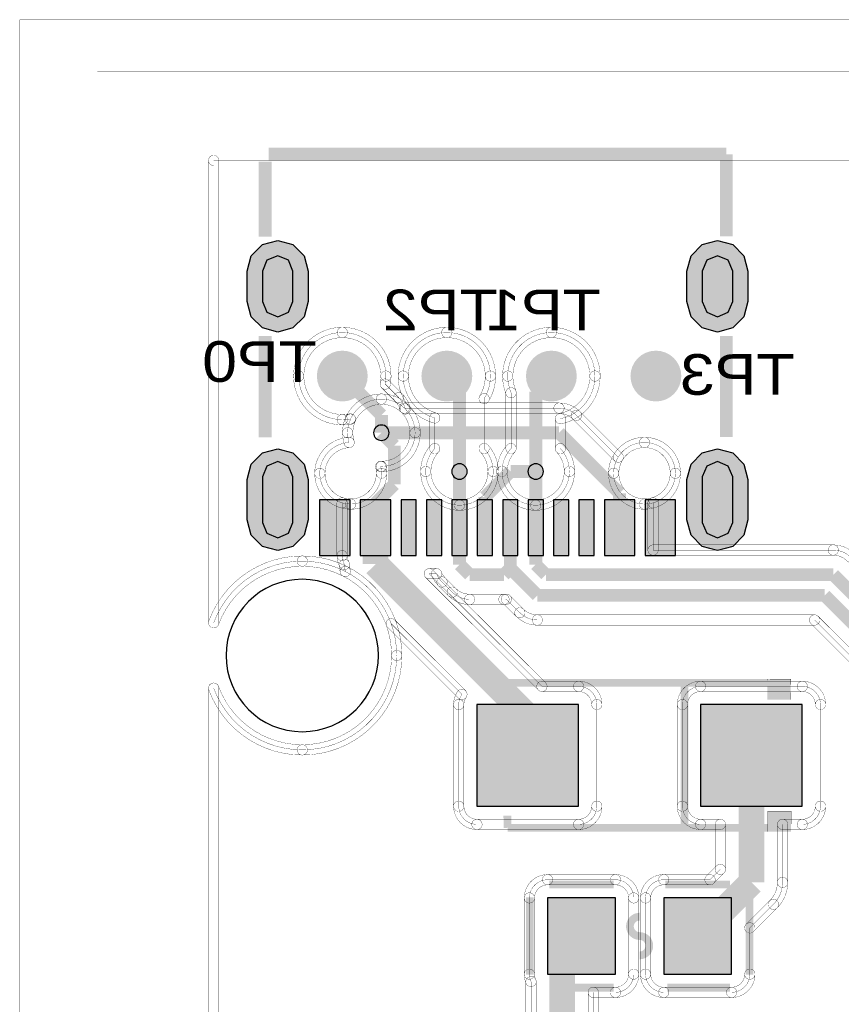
# Model space of a CAD drawing. Header units: millimetres. Extents: x -3.6 to 69.4, y -2.3 to 32.5.
# Tile 2 of 13: x -3.6 to 12.6, y 13.1 to 32.5. Entities that reach past the tile are written whole.
import ezdxf
from ezdxf.enums import TextEntityAlignment as Align

# ---------------------------------------------------------------- set-up
doc = ezdxf.new("R2010")
doc.units = ezdxf.units.MM
for name, color, linetype, true_color in [('Bottom Layer', 7, 'Continuous', 0x0000ff), ('Bottom Silkscreen Layer', 7, 'Continuous', 0x66cc33), ('Hole Layer', 7, 'Continuous', 0x222222), ('Top Layer', 7, 'Continuous', 0xff0000), ('Top Silkscreen Layer', 7, 'Continuous', 0xffcc00)]:
    doc.layers.add(name, color=color, linetype=linetype, true_color=true_color)
doc.styles.get("Standard").update_dxf_attribs({"font": 'arial.ttf'})

msp = doc.modelspace()

# ---------------------------------------------------------------- hatches: boundary and pattern name
at = {"layer": 'Bottom Layer'}
for points in [[(0.917, 27.567), (0.997, 27.867), (1.217, 28.087), (1.517, 28.167), (1.817, 28.087), (2.037, 27.867), (2.117, 27.567), (2.117, 26.967), (2.037, 26.667), (1.817, 26.447), (1.517, 26.367), (1.217, 26.447), (0.997, 26.667), (0.917, 26.967)], [(9.567, 27.567), (9.647, 27.867), (9.867, 28.087), (10.167, 28.167), (10.467, 28.087), (10.687, 27.867), (10.767, 27.567), (10.767, 26.967), (10.687, 26.667), (10.467, 26.447), (10.167, 26.367), (9.867, 26.447), (9.647, 26.667), (9.567, 26.967)], [(2.287, 25.5, 1), (3.287, 25.5, 1)], [(4.344, 25.5, 1), (5.344, 25.5, 1)], [(6.4, 25.5, 1), (7.4, 25.5, 1)], [(8.456, 25.5, 1), (9.456, 25.5, 1)], [(0.917, 23.467), (0.997, 23.767), (1.217, 23.987), (1.517, 24.067), (1.817, 23.987), (2.037, 23.767), (2.117, 23.467), (2.117, 22.667), (2.037, 22.367), (1.817, 22.147), (1.517, 22.067), (1.217, 22.147), (0.997, 22.367), (0.917, 22.667)], [(9.567, 23.467), (9.647, 23.767), (9.867, 23.987), (10.167, 24.067), (10.467, 23.987), (10.687, 23.767), (10.767, 23.467), (10.767, 22.667), (10.687, 22.367), (10.467, 22.147), (10.167, 22.067), (9.867, 22.147), (9.647, 22.367), (9.567, 22.667)]]:
    msp.add_hatch(color=256, dxfattribs=at).paths.add_polyline_path(points)
at = {"layer": 'Hole Layer'}
for points in [[(1.817, 27.567), (1.729, 27.779), (1.517, 27.867), (1.305, 27.779), (1.217, 27.567), (1.217, 26.967), (1.305, 26.755), (1.517, 26.667), (1.729, 26.755), (1.817, 26.967)], [(10.467, 27.567), (10.379, 27.779), (10.167, 27.867), (9.955, 27.779), (9.867, 27.567), (9.867, 26.967), (9.955, 26.755), (10.167, 26.667), (10.379, 26.755), (10.467, 26.967)], [(1.817, 23.517), (1.729, 23.729), (1.517, 23.817), (1.305, 23.729), (1.217, 23.517), (1.217, 22.617), (1.305, 22.405), (1.517, 22.317), (1.729, 22.405), (1.817, 22.617)], [(10.467, 23.517), (10.379, 23.729), (10.167, 23.817), (9.955, 23.729), (9.867, 23.517), (9.867, 22.617), (9.955, 22.405), (10.167, 22.317), (10.379, 22.405), (10.467, 22.617)]]:
    msp.add_hatch(color=256, dxfattribs=at).paths.add_polyline_path(points)
at = {"layer": 'Top Layer'}
for points in [[(0.917, 27.567), (0.997, 27.867), (1.217, 28.087), (1.517, 28.167), (1.817, 28.087), (2.037, 27.867), (2.117, 27.567), (2.117, 26.967), (2.037, 26.667), (1.817, 26.447), (1.517, 26.367), (1.217, 26.447), (0.997, 26.667), (0.917, 26.967)], [(9.567, 27.567), (9.647, 27.867), (9.867, 28.087), (10.167, 28.167), (10.467, 28.087), (10.687, 27.867), (10.767, 27.567), (10.767, 26.967), (10.687, 26.667), (10.467, 26.447), (10.167, 26.367), (9.867, 26.447), (9.647, 26.667), (9.567, 26.967)], [(0.917, 23.467), (0.997, 23.767), (1.217, 23.987), (1.517, 24.067), (1.817, 23.987), (2.037, 23.767), (2.117, 23.467), (2.117, 22.667), (2.037, 22.367), (1.817, 22.147), (1.517, 22.067), (1.217, 22.147), (0.997, 22.367), (0.917, 22.667)], [(9.567, 23.467), (9.647, 23.767), (9.867, 23.987), (10.167, 24.067), (10.467, 23.987), (10.687, 23.767), (10.767, 23.467), (10.767, 22.667), (10.687, 22.367), (10.467, 22.147), (10.167, 22.067), (9.867, 22.147), (9.647, 22.367), (9.567, 22.667)], [(2.942, 21.967), (2.942, 23.067), (2.342, 23.067), (2.342, 21.967)], [(3.742, 21.967), (3.742, 23.067), (3.142, 23.067), (3.142, 21.967)], [(4.242, 21.967), (4.242, 23.067), (3.942, 23.067), (3.942, 21.967)], [(4.742, 21.967), (4.742, 23.067), (4.442, 23.067), (4.442, 21.967)], [(5.242, 21.967), (5.242, 23.067), (4.942, 23.067), (4.942, 21.967)], [(5.742, 21.967), (5.742, 23.067), (5.442, 23.067), (5.442, 21.967)], [(6.242, 21.967), (6.242, 23.067), (5.942, 23.067), (5.942, 21.967)], [(6.742, 21.967), (6.742, 23.067), (6.442, 23.067), (6.442, 21.967)], [(7.242, 21.967), (7.242, 23.067), (6.942, 23.067), (6.942, 21.967)], [(7.742, 21.967), (7.742, 23.067), (7.442, 23.067), (7.442, 21.967)], [(8.542, 21.967), (8.542, 23.067), (7.942, 23.067), (7.942, 21.967)], [(9.342, 21.967), (9.342, 23.067), (8.742, 23.067), (8.742, 21.967)], [(5.436, 19.034), (5.436, 17.034), (7.436, 17.034), (7.436, 19.034)], [(9.836, 19.034), (9.836, 17.034), (11.836, 17.034), (11.836, 19.034)], [(8.161, 13.728), (8.161, 15.228), (6.826, 15.228), (6.826, 13.728)], [(10.446, 13.728), (10.446, 15.228), (9.111, 15.228), (9.111, 13.728)]]:
    msp.add_hatch(color=256, dxfattribs=at).paths.add_polyline_path(points)
at = {"layer": 'Top Silkscreen Layer'}
for points in [[(11.148, 19.13), (11.149, 19.537), (11.609, 19.532), (11.605, 19.13)], [(11.156, 16.532), (11.157, 16.938), (11.617, 16.934), (11.613, 16.532)]]:
    msp.add_hatch(color=256, dxfattribs=at).paths.add_polyline_path(points)

# ---------------------------------------------------------------- linework, layer by layer
at = {"layer": 'Bottom Layer', "const_width": 0.00508}
msp.add_lwpolyline([(-2.032, 31.496), (-2.032, -1.27), (67.564, -1.27), (67.564, 31.496)], close=True, dxfattribs=at)
for points in [[(0.155, 29.744, -1), (0.358, 29.744), (0.358, 20.643, -1), (0.155, 20.643)], [(0.257, 29.642, -1), (0.257, 29.845), (64.744, 29.845, -1), (64.744, 29.642)], [(64.744, 9.357), (64.744, 0.257), (0.257, 0.257), (0.257, 9.357, 0.314172), (2, 8.142, 0.414214), (3.858, 10, 0.414214), (2, 11.858, 0.314172), (0.257, 10.643), (0.257, 19.357, 0.314172), (2, 18.142, 0.414214), (3.858, 20, 0.414214), (2, 21.858, 0.314172), (0.257, 20.643), (0.257, 29.744), (64.744, 29.744), (64.744, 20.643, 0.314172), (63, 21.858, 0.414214), (61.142, 20, 0.414214), (63, 18.142, 0.314172), (64.744, 19.357), (64.744, 10.643, 0.314172), (63, 11.858, 0.414214), (61.142, 10, 0.414214), (63, 8.142, 0.314172)], [(1.828, 25.5, -0.414214), (2.787, 26.46, -1), (2.787, 26.257, 0.414214), (2.031, 25.5, -1)], [(2.345, 23.587, 0.414214), (2.952, 22.981, 0.414214), (3.558, 23.587, 0.055791), (3.543, 23.721, 0.004752), (3.556, 23.721, 0.414214), (4.219, 24.384, 0.198205), (4.026, 24.852, 0.134632), (3.899, 25.075), (3.899, 25.075), (3.631, 25.343, 0.046171), (3.646, 25.5, 0.414214), (2.787, 26.358, 0.414214), (1.929, 25.5, 0.414214), (2.787, 24.642, 0.046171), (2.945, 24.656), (2.95, 24.652, 0.104328), (2.893, 24.384, 0.073251), (2.921, 24.193, 0.399486)], [(2.787, 26.46, -0.414214), (3.747, 25.5, -1), (3.544, 25.5, 0.414214), (2.787, 26.257, -1)], [(3.884, 25.5, -0.414214), (4.844, 26.46, -1), (4.844, 26.257, 0.414214), (4.087, 25.5, -1)], [(5.092, 22.959, 0.414214), (5.755, 23.622, 0.189684), (5.577, 24.074), (5.577, 25.055, 0.137232), (5.702, 25.5, 0.414214), (4.844, 26.358, 0.414214), (3.985, 25.5, 0.334542), (4.607, 24.675), (4.607, 24.074, 0.189684), (4.429, 23.622, 0.414214)], [(4.844, 26.46, -0.414214), (5.803, 25.5, -1), (5.6, 25.5, 0.414214), (4.844, 26.257, -1)], [(5.929, 23.622, 0.414214), (6.592, 22.959, 0.414214), (7.255, 23.622, 0.189684), (7.077, 24.074), (7.077, 24.66, 0.354502), (7.758, 25.5, 0.414214), (6.9, 26.358, 0.414214), (6.042, 25.5, 0.098342), (6.107, 25.172), (6.107, 24.074, 0.189684)], [(5.94, 25.5, -0.414214), (6.9, 26.46, -1), (6.9, 26.257, 0.414214), (6.143, 25.5, -1)], [(6.9, 26.46, -0.414214), (7.86, 25.5, -1), (7.656, 25.5, 0.414214), (6.9, 26.257, -1)], [(2.787, 24.54, -0.414214), (1.828, 25.5, -1), (2.031, 25.5, 0.414214), (2.787, 24.744, -1)], [(3.747, 25.5, -0.046171), (3.731, 25.324, -1), (3.531, 25.361, 0.046171), (3.544, 25.5, -1)], [(4.579, 24.578, -0.334542), (3.884, 25.5, -1), (4.087, 25.5, 0.334542), (4.635, 24.773, -1)], [(5.803, 25.5, -0.137232), (5.664, 25.002, -1), (5.49, 25.108, 0.137232), (5.6, 25.5, -1)], [(6.013, 25.133, -0.098342), (5.94, 25.5, -1), (6.143, 25.5, 0.098342), (6.201, 25.211, -1)], [(7.86, 25.5, -0.354502), (7.098, 24.561, -1), (7.056, 24.76, 0.354502), (7.656, 25.5, -1)], [(3.559, 25.271, -1), (3.703, 25.414), (3.971, 25.146, -1), (3.827, 25.003)], [(6.005, 25.172, -1), (6.208, 25.172), (6.208, 24.074, -1), (6.005, 24.074)], [(3.971, 25.146, -0.134632), (4.124, 24.877, -1), (3.928, 24.826, 0.134632), (3.827, 25.003, -1)], [(3.827, 25.003, -1), (3.971, 25.146), (3.971, 25.146, -1), (3.827, 25.003)], [(5.679, 24.074, -1), (5.476, 24.074), (5.476, 25.055, -1), (5.679, 25.055)], [(4.098, 24.923, -0.198205), (4.321, 24.384, -1), (4.117, 24.384, 0.198205), (3.954, 24.78, -1)], [(2.964, 24.557, -0.046171), (2.787, 24.54, -1), (2.787, 24.744, 0.046171), (2.926, 24.756, -1)], [(2.791, 24.384, -0.104328), (2.857, 24.693, -1), (3.042, 24.611, 0.104328), (2.995, 24.384, -1)], [(2.873, 24.585, -1), (3.017, 24.728), (3.021, 24.724, -1), (2.878, 24.58)], [(4.505, 24.675, -1), (4.709, 24.675), (4.709, 24.074, -1), (4.505, 24.074)], [(7.179, 24.074, -1), (6.975, 24.074), (6.975, 24.66, -1), (7.179, 24.66)], [(2.824, 24.164, -0.073251), (2.791, 24.384, -1), (2.995, 24.384, 0.073251), (3.019, 24.222, -1)], [(4.321, 24.384, -0.414214), (3.556, 23.62, -1), (3.556, 23.823, 0.414214), (4.117, 24.384, -1)], [(2.244, 23.587, -0.399486), (2.916, 24.294, -1), (2.926, 24.091, 0.399486), (2.447, 23.587, -1)], [(8.024, 23.587, -0.414214), (8.732, 24.295, -1), (8.732, 24.092, 0.414214), (8.227, 23.587, -1)], [(8.732, 24.295, -0.414214), (9.44, 23.587, -1), (9.237, 23.587, 0.414214), (8.732, 24.092, -1)], [(4.328, 23.622, -0.189684), (4.533, 24.143, -1), (4.681, 24.005, 0.189684), (4.531, 23.622, -1)], [(5.652, 24.143, -0.189684), (5.857, 23.622, -1), (5.653, 23.622, 0.189684), (5.503, 24.005, -1)], [(5.827, 23.622, -0.189684), (6.032, 24.143, -1), (6.181, 24.005, 0.189684), (6.031, 23.622, -1)], [(7.151, 24.143, -0.189684), (7.356, 23.622, -1), (7.153, 23.622, 0.189684), (7.003, 24.005, -1)], [(8.125, 23.587, 0.414214), (8.732, 22.981, 0.414214), (9.338, 23.587, 0.414214), (8.732, 24.194, 0.414214)], [(2.952, 22.879, -0.414214), (2.244, 23.587, -1), (2.447, 23.587, 0.414214), (2.952, 23.082, -1)], [(3.66, 23.587, -0.414214), (2.952, 22.879, -1), (2.952, 23.082, 0.414214), (3.457, 23.587, -1)], [(3.642, 23.744, -0.055791), (3.66, 23.587, -1), (3.457, 23.587, 0.055791), (3.444, 23.699, -1)], [(3.556, 23.62, -0.004752), (3.541, 23.62, -1), (3.545, 23.823, 0.004752), (3.556, 23.823, -1)], [(5.092, 22.858, -0.414214), (4.328, 23.622, -1), (4.531, 23.622, 0.414214), (5.092, 23.061, -1)], [(5.857, 23.622, -0.414214), (5.092, 22.858, -1), (5.092, 23.061, 0.414214), (5.653, 23.622, -1)], [(6.592, 22.858, -0.414214), (5.827, 23.622, -1), (6.031, 23.622, 0.414214), (6.592, 23.061, -1)], [(7.356, 23.622, -0.414214), (6.592, 22.858, -1), (6.592, 23.061, 0.414214), (7.153, 23.622, -1)], [(8.732, 22.879, -0.414214), (8.024, 23.587, -1), (8.227, 23.587, 0.414214), (8.732, 23.082, -1)], [(9.44, 23.587, -0.414214), (8.732, 22.879, -1), (8.732, 23.082, 0.414214), (9.237, 23.587, -1)], [(0.161, 20.678, -0.314172), (2, 21.96, -1), (2, 21.757, 0.314172), (0.352, 20.608, -1)], [(2, 21.96, -0.414214), (3.96, 20, -1), (3.757, 20, 0.414214), (2, 21.757, -1)], [(3.96, 20, -0.414214), (2, 18.04, -1), (2, 18.243, 0.414214), (3.757, 20, -1)], [(0.155, 19.357, -1), (0.358, 19.357), (0.358, 10.643, -1), (0.155, 10.643)], [(2, 18.04, -0.314172), (0.161, 19.322, -1), (0.352, 19.393, 0.314172), (2, 18.243, -1)]]:
    msp.add_lwpolyline(points, format="xyb", close=True, dxfattribs=at)
at = {"layer": 'Bottom Layer'}
for points in [[(0.917, 27.567), (0.997, 27.867), (1.217, 28.087), (1.517, 28.167), (1.817, 28.087), (2.037, 27.867), (2.117, 27.567), (2.117, 26.967), (2.037, 26.667), (1.817, 26.447), (1.517, 26.367), (1.217, 26.447), (0.997, 26.667), (0.917, 26.967)], [(9.567, 27.567), (9.647, 27.867), (9.867, 28.087), (10.167, 28.167), (10.467, 28.087), (10.687, 27.867), (10.767, 27.567), (10.767, 26.967), (10.687, 26.667), (10.467, 26.447), (10.167, 26.367), (9.867, 26.447), (9.647, 26.667), (9.567, 26.967)], [(0.917, 23.467), (0.997, 23.767), (1.217, 23.987), (1.517, 24.067), (1.817, 23.987), (2.037, 23.767), (2.117, 23.467), (2.117, 22.667), (2.037, 22.367), (1.817, 22.147), (1.517, 22.067), (1.217, 22.147), (0.997, 22.367), (0.917, 22.667)], [(9.567, 23.467), (9.647, 23.767), (9.867, 23.987), (10.167, 24.067), (10.467, 23.987), (10.687, 23.767), (10.767, 23.467), (10.767, 22.667), (10.687, 22.367), (10.467, 22.147), (10.167, 22.067), (9.867, 22.147), (9.647, 22.367), (9.567, 22.667)]]:
    msp.add_lwpolyline(points, close=True, dxfattribs=at)
at = {"layer": 'Bottom Layer', "const_width": 0.254}
for points in [[(2.787, 25.5), (3.556, 24.731)], [(5.092, 25.252), (4.844, 25.5)], [(6.592, 25.192), (6.9, 25.5)], [(5.092, 23.622), (5.092, 25.252)], [(6.592, 23.622), (6.592, 25.192)], [(3.556, 24.731), (3.556, 24.384)]]:
    msp.add_lwpolyline(points, dxfattribs=at)
at = {"layer": 'Hole Layer'}
for points in [[(1.817, 27.567), (1.729, 27.779), (1.517, 27.867), (1.305, 27.779), (1.217, 27.567), (1.217, 26.967), (1.305, 26.755), (1.517, 26.667), (1.729, 26.755), (1.817, 26.967)], [(10.467, 27.567), (10.379, 27.779), (10.167, 27.867), (9.955, 27.779), (9.867, 27.567), (9.867, 26.967), (9.955, 26.755), (10.167, 26.667), (10.379, 26.755), (10.467, 26.967)], [(1.817, 23.517), (1.729, 23.729), (1.517, 23.817), (1.305, 23.729), (1.217, 23.517), (1.217, 22.617), (1.305, 22.405), (1.517, 22.317), (1.729, 22.405), (1.817, 22.617)], [(10.467, 23.517), (10.379, 23.729), (10.167, 23.817), (9.955, 23.729), (9.867, 23.517), (9.867, 22.617), (9.955, 22.405), (10.167, 22.317), (10.379, 22.405), (10.467, 22.617)]]:
    msp.add_lwpolyline(points, close=True, dxfattribs=at)
for points in [[(3.404, 24.384, 1), (3.708, 24.384, 1)], [(4.94, 23.622, 1), (5.244, 23.622, 1)], [(6.44, 23.622, 1), (6.744, 23.622, 1)]]:
    msp.add_lwpolyline(points, format="xyb", close=True, dxfattribs=at)
msp.add_lwpolyline([(0.5, 20, 1), (3.5, 20), (3.5, 20, 1), (0.5, 20)], format="xyb", dxfattribs=at)
at = {"layer": 'Top Layer', "const_width": 0.00508}
msp.add_lwpolyline([(-3.556, 32.512), (-3.556, -2.286), (68.58, -2.286), (68.58, 32.512)], close=True, dxfattribs=at)
for points in [[(0.155, 29.744, -1), (0.358, 29.744), (0.358, 20.643, -1), (0.155, 20.643)], [(0.257, 29.642, -1), (0.257, 29.845), (64.744, 29.845, -1), (64.744, 29.642)], [(2.791, 24.384, -0.414214), (3.556, 25.149, -1), (3.556, 24.945, 0.414214), (2.995, 24.384, -1)], [(3.556, 25.149, -0.189684), (4.077, 24.944, -1), (3.939, 24.795, 0.189684), (3.556, 24.945, -1)], [(4.008, 24.768, -1), (4.008, 24.971), (7.05, 24.971, -1), (7.05, 24.768)], [(7.05, 24.971, -0.198912), (7.465, 24.799, -1), (7.321, 24.655, 0.198912), (7.05, 24.768, -1)], [(7.05, 24.768, -1), (7.05, 24.971), (7.05, 24.971, -1), (7.05, 24.768)], [(7.321, 24.655, -1), (7.465, 24.799), (8.287, 23.977, -1), (8.143, 23.833)], [(7.321, 24.655, -1), (7.465, 24.799), (7.465, 24.799, -1), (7.321, 24.655)], [(2.824, 24.164, -0.073251), (2.791, 24.384, -1), (2.995, 24.384, 0.073251), (3.019, 24.222, -1)], [(2.244, 23.587, -0.399486), (2.916, 24.294, -1), (2.926, 24.091, 0.399486), (2.447, 23.587, -1)], [(8.129, 23.958, -0.260536), (8.732, 24.295, -1), (8.732, 24.092, 0.260536), (8.302, 23.852, -1)], [(8.732, 24.295, -0.414214), (9.44, 23.587, -1), (9.237, 23.587, 0.414214), (8.732, 24.092, -1)], [(2.756, 22.907, -0.334125), (2.244, 23.587, -1), (2.447, 23.587, 0.334125), (2.812, 23.102, -1)], [(9.44, 23.587, -0.334125), (8.928, 22.907, -1), (8.872, 23.102, 0.334125), (9.237, 23.587, -1)], [(2.682, 23.004, -1), (2.885, 23.004), (2.885, 21.967, -1), (2.682, 21.967)], [(9.002, 22.075, -1), (8.798, 22.075), (8.798, 23.004, -1), (9.002, 23.004)], [(8.9, 21.974, -1), (8.9, 22.177), (12.446, 22.177, -1), (12.446, 21.974)], [(12.446, 22.177, -0.198912), (12.861, 22.005, -1), (12.717, 21.861, 0.198912), (12.446, 21.974, -1)], [(12.446, 21.974, -1), (12.446, 22.177), (12.446, 22.177, -1), (12.446, 21.974)], [(0.161, 20.678, -0.314172), (2, 21.96, -1), (2, 21.757, 0.314172), (0.352, 20.608, -1)], [(2, 21.96, -0.118889), (2.893, 21.744, -1), (2.801, 21.563, 0.118889), (2, 21.757, -1)], [(2.682, 21.967, -1), (2.885, 21.967), (2.885, 21.967, -1), (2.682, 21.967)], [(2.741, 21.742, -0.128875), (2.682, 21.967, -1), (2.885, 21.967, 0.128875), (2.918, 21.841, -1)], [(2.918, 21.742, -1), (2.741, 21.841), (2.741, 21.841, -1), (2.918, 21.742)], [(2.748, 21.63, -0.056762), (2.728, 21.79, -1), (2.931, 21.793, 0.056762), (2.946, 21.678, -1)], [(2.871, 21.555, -1), (2.823, 21.753), (2.823, 21.753, -1), (2.871, 21.555)], [(4.425, 21.537, -1), (4.569, 21.681), (6.786, 19.464, -1), (6.642, 19.32)], [(4.497, 21.507, -1), (4.497, 21.71), (4.642, 21.71, -1), (4.642, 21.507)], [(4.677, 21.375, -0.101039), (4.548, 21.571, -1), (4.736, 21.647, 0.101039), (4.821, 21.519, -1)], [(4.677, 21.375, -1), (4.821, 21.519), (4.821, 21.519, -1), (4.677, 21.375)], [(4.677, 21.375, -1), (4.821, 21.519), (5.021, 21.319, -1), (4.877, 21.175)], [(4.877, 21.175, -1), (5.021, 21.319), (5.021, 21.319, -1), (4.877, 21.175)], [(5.292, 21.003, -0.198912), (4.877, 21.175, -1), (5.021, 21.319, 0.198912), (5.292, 21.207, -1)], [(5.292, 21.003, -1), (5.292, 21.207), (5.292, 21.207, -1), (5.292, 21.003)], [(5.292, 21.003, -1), (5.292, 21.207), (5.967, 21.207, -1), (5.967, 21.003)], [(6.024, 21.006, -0.024243), (5.967, 21.003, -1), (5.967, 21.207, 0.024243), (6.004, 21.208, -1)], [(5.967, 21.003, -1), (5.967, 21.207), (5.967, 21.207, -1), (5.967, 21.003)], [(5.942, 21.035, -1), (6.086, 21.179), (6.352, 20.912, -1), (6.209, 20.769)], [(6.209, 20.769, -1), (6.352, 20.912), (6.352, 20.912, -1), (6.209, 20.769)], [(6.624, 20.597, -0.198912), (6.209, 20.769, -1), (6.352, 20.912, 0.198912), (6.624, 20.8, -1)], [(6.624, 20.597, -1), (6.624, 20.8), (12.077, 20.8, -1), (12.077, 20.597)], [(12.005, 20.627, -1), (12.149, 20.77), (19.319, 13.6, -1), (19.175, 13.456)], [(3.846, 20.659, -0.085928), (3.96, 20, -1), (3.757, 20, 0.085928), (3.654, 20.591, -1)], [(3.678, 20.553, -1), (3.822, 20.697), (5.212, 19.307, -1), (5.068, 19.163)], [(3.96, 20, -0.414214), (2, 18.04, -1), (2, 18.243, 0.414214), (3.757, 20, -1)], [(0.155, 19.357, -1), (0.358, 19.357), (0.358, 10.643, -1), (0.155, 10.643)], [(2, 18.04, -0.314172), (0.161, 19.322, -1), (0.352, 19.393, 0.314172), (2, 18.243, -1)], [(6.714, 19.291, -1), (6.714, 19.494), (7.436, 19.494, -1), (7.436, 19.291)], [(7.436, 19.494, -0.414214), (7.896, 19.034, -1), (7.693, 19.034, 0.414214), (7.436, 19.291, -1)], [(8.753, 13.728, 0.414214), (9.111, 13.37), (10.446, 13.37), (10.446, 13.37, 0.414214), (10.804, 13.728), (10.804, 14.638), (11.269, 15.103), (11.269, 15.103, 0.198912), (11.448, 15.535), (11.448, 16.676), (11.836, 16.676, 0.414214), (12.194, 17.034), (12.194, 19.034), (12.194, 19.034, 0.414214), (11.836, 19.392), (9.836, 19.392), (9.836, 19.392, 0.414214), (9.478, 19.034), (9.478, 17.034), (9.478, 17.034, 0.414214), (9.836, 16.676), (10.224, 16.676), (10.224, 15.789), (10.021, 15.586), (9.111, 15.586), (9.111, 15.586, 0.414214), (8.753, 15.228), (8.753, 13.728)], [(9.376, 19.034, -0.414214), (9.836, 19.494, -1), (9.836, 19.291, 0.414214), (9.579, 19.034, -1)], [(9.836, 19.291, -1), (9.836, 19.494), (11.836, 19.494, -1), (11.836, 19.291)], [(9.836, 19.291, -1), (9.836, 19.494), (9.836, 19.494, -1), (9.836, 19.291)], [(11.836, 19.494, -0.414214), (12.296, 19.034, -1), (12.092, 19.034, 0.414214), (11.836, 19.291, -1)], [(4.976, 19.034, -0.150076), (5.056, 19.292, -1), (5.224, 19.178, 0.150076), (5.18, 19.034, -1)], [(4.976, 19.034, -1), (5.18, 19.034), (5.18, 19.034, -1), (4.976, 19.034)], [(4.976, 19.034, -1), (5.18, 19.034), (5.18, 17.034, -1), (4.976, 17.034)], [(7.896, 17.034, -1), (7.693, 17.034), (7.693, 19.034, -1), (7.896, 19.034)], [(7.693, 19.034, -1), (7.896, 19.034), (7.896, 19.034, -1), (7.693, 19.034)], [(9.376, 19.034, -1), (9.579, 19.034), (9.579, 17.034, -1), (9.376, 17.034)], [(12.296, 17.034, -1), (12.092, 17.034), (12.092, 19.034, -1), (12.296, 19.034)], [(12.092, 19.034, -1), (12.296, 19.034), (12.296, 19.034, -1), (12.092, 19.034)], [(4.976, 17.034, -1), (5.18, 17.034), (5.18, 17.034, -1), (4.976, 17.034)], [(5.436, 16.574, -0.414214), (4.976, 17.034, -1), (5.18, 17.034, 0.414214), (5.436, 16.777, -1)], [(7.896, 17.034, -0.414214), (7.436, 16.574, -1), (7.436, 16.777, 0.414214), (7.693, 17.034, -1)], [(9.376, 17.034, -1), (9.579, 17.034), (9.579, 17.034, -1), (9.376, 17.034)], [(9.836, 16.574, -0.414214), (9.376, 17.034, -1), (9.579, 17.034, 0.414214), (9.836, 16.777, -1)], [(12.296, 17.034, -0.414214), (11.836, 16.574, -1), (11.836, 16.777, 0.414214), (12.092, 17.034, -1)], [(5.436, 16.574, -1), (5.436, 16.777), (7.436, 16.777, -1), (7.436, 16.574)], [(9.836, 16.574, -1), (9.836, 16.777), (10.224, 16.777, -1), (10.224, 16.574)], [(10.122, 16.676, -1), (10.325, 16.676), (10.325, 15.789, -1), (10.122, 15.789)], [(11.55, 15.535, -1), (11.346, 15.535), (11.346, 16.676, -1), (11.55, 16.676)], [(11.448, 16.574, -1), (11.448, 16.777), (11.836, 16.777, -1), (11.836, 16.574)], [(10.093, 15.514, -1), (9.949, 15.658), (10.152, 15.861, -1), (10.296, 15.717)], [(6.366, 15.228, -0.414214), (6.826, 15.688, -1), (6.826, 15.485, 0.414214), (6.569, 15.228, -1)], [(6.826, 15.485, -1), (6.826, 15.688), (8.161, 15.688, -1), (8.161, 15.485)], [(6.826, 15.485, -1), (6.826, 15.688), (6.826, 15.688, -1), (6.826, 15.485)], [(8.161, 15.688, -0.414214), (8.621, 15.228, -1), (8.418, 15.228, 0.414214), (8.161, 15.485, -1)], [(8.651, 15.228, -0.414214), (9.111, 15.688, -1), (9.111, 15.485, 0.414214), (8.854, 15.228, -1)], [(9.111, 15.485, -1), (9.111, 15.688), (10.021, 15.688, -1), (10.021, 15.485)], [(9.111, 15.485, -1), (9.111, 15.688), (9.111, 15.688, -1), (9.111, 15.485)], [(11.55, 15.535, -0.198912), (11.341, 15.031, -1), (11.197, 15.174, 0.198912), (11.346, 15.535, -1)], [(6.366, 15.228, -1), (6.569, 15.228), (6.569, 13.728, -1), (6.366, 13.728)], [(8.621, 13.728, -1), (8.418, 13.728), (8.418, 15.228, -1), (8.621, 15.228)], [(8.418, 15.228, -1), (8.621, 15.228), (8.621, 15.228, -1), (8.418, 15.228)], [(8.651, 15.228, -1), (8.854, 15.228), (8.854, 13.728, -1), (8.651, 13.728)], [(10.876, 14.566, -1), (10.732, 14.71), (11.197, 15.174, -1), (11.341, 15.031)], [(11.341, 15.031, -1), (11.197, 15.174), (11.197, 15.174, -1), (11.341, 15.031)], [(10.906, 13.728, -1), (10.703, 13.728), (10.703, 14.638, -1), (10.906, 14.638)], [(6.366, 13.728, -1), (6.569, 13.728), (6.569, 13.728, -1), (6.366, 13.728)], [(6.407, 13.538, -0.106874), (6.366, 13.728, -1), (6.569, 13.728, 0.106874), (6.592, 13.622, -1)], [(8.621, 13.728, -0.414214), (8.161, 13.268, -1), (8.161, 13.471, 0.414214), (8.418, 13.728, -1)], [(9.111, 13.268, -0.414214), (8.651, 13.728, -1), (8.854, 13.728, 0.414214), (9.111, 13.471, -1)], [(8.651, 13.728, -1), (8.854, 13.728), (8.854, 13.728, -1), (8.651, 13.728)], [(10.906, 13.728, -0.414214), (10.446, 13.268, -1), (10.446, 13.471, 0.414214), (10.703, 13.728, -1)], [(6.398, 13.58, -1), (6.601, 13.58), (6.601, 11.787, -1), (6.398, 11.787)], [(7.826, 12.078, -1), (7.623, 12.078), (7.623, 13.37, -1), (7.826, 13.37)], [(7.724, 13.268, -1), (7.724, 13.471), (8.161, 13.471, -1), (8.161, 13.268)], [(8.161, 13.268, -1), (8.161, 13.471), (8.161, 13.471, -1), (8.161, 13.268)], [(9.111, 13.268, -1), (9.111, 13.471), (10.446, 13.471, -1), (10.446, 13.268)], [(10.446, 13.268, -1), (10.446, 13.471), (10.446, 13.471, -1), (10.446, 13.268)]]:
    msp.add_lwpolyline(points, format="xyb", close=True, dxfattribs=at)
for points in [[(12.789, 21.933, 0.198912), (12.446, 22.075), (12.446, 22.075), (8.9, 22.075), (8.9, 23.004, 0.334125), (9.338, 23.587, 0.414214), (8.732, 24.194, 0.260536), (8.215, 23.905), (7.393, 24.727), (7.393, 24.727, 0.198912), (7.05, 24.869), (7.05, 24.869), (4.008, 24.869, 0.189684), (3.556, 25.047, 0.414214), (2.893, 24.384, 0.073251), (2.921, 24.193, 0.399486), (2.345, 23.587, 0.334125), (2.784, 23.004), (2.784, 21.967), (2.784, 21.967, 0.128875), (2.83, 21.791), (2.83, 21.791, 0.056762), (2.847, 21.654), (2.847, 21.654, 0.118889), (2, 21.858, 0.314172), (0.257, 20.643), (0.257, 29.744), (64.744, 29.744)], [(0.257, 10.643), (0.257, 19.357, 0.314172), (2, 18.142, 0.414214), (3.858, 20, 0.085928), (3.75, 20.625), (5.14, 19.235, 0.150076), (5.078, 19.034), (5.078, 19.034), (5.078, 17.034), (5.078, 17.034, 0.414214), (5.436, 16.676), (7.436, 16.676, 0.414214), (7.794, 17.034), (7.794, 19.034), (7.794, 19.034, 0.414214), (7.436, 19.392), (6.714, 19.392), (4.497, 21.609), (4.642, 21.609, 0.101039), (4.749, 21.447), (4.749, 21.447), (4.949, 21.247), (4.949, 21.247, 0.198912), (5.292, 21.105), (5.292, 21.105), (5.967, 21.105), (5.967, 21.105, 0.024243), (6.014, 21.107), (6.281, 20.841), (6.281, 20.841, 0.198912), (6.624, 20.699), (12.077, 20.699), (19.247, 13.528)], [(7.724, 12.078), (7.724, 13.37), (8.161, 13.37), (8.161, 13.37, 0.414214), (8.519, 13.728), (8.519, 15.228), (8.519, 15.228, 0.414214), (8.161, 15.586), (6.826, 15.586), (6.826, 15.586, 0.414214), (6.468, 15.228), (6.468, 13.728), (6.468, 13.728, 0.106874), (6.5, 13.58), (6.5, 11.787)]]:
    msp.add_lwpolyline(points, format="xyb", dxfattribs=at)
at = {"layer": 'Top Layer'}
for points in [[(0.917, 27.567), (0.997, 27.867), (1.217, 28.087), (1.517, 28.167), (1.817, 28.087), (2.037, 27.867), (2.117, 27.567), (2.117, 26.967), (2.037, 26.667), (1.817, 26.447), (1.517, 26.367), (1.217, 26.447), (0.997, 26.667), (0.917, 26.967)], [(9.567, 27.567), (9.647, 27.867), (9.867, 28.087), (10.167, 28.167), (10.467, 28.087), (10.687, 27.867), (10.767, 27.567), (10.767, 26.967), (10.687, 26.667), (10.467, 26.447), (10.167, 26.367), (9.867, 26.447), (9.647, 26.667), (9.567, 26.967)], [(0.917, 23.467), (0.997, 23.767), (1.217, 23.987), (1.517, 24.067), (1.817, 23.987), (2.037, 23.767), (2.117, 23.467), (2.117, 22.667), (2.037, 22.367), (1.817, 22.147), (1.517, 22.067), (1.217, 22.147), (0.997, 22.367), (0.917, 22.667)], [(9.567, 23.467), (9.647, 23.767), (9.867, 23.987), (10.167, 24.067), (10.467, 23.987), (10.687, 23.767), (10.767, 23.467), (10.767, 22.667), (10.687, 22.367), (10.467, 22.147), (10.167, 22.067), (9.867, 22.147), (9.647, 22.367), (9.567, 22.667)], [(2.942, 21.967), (2.942, 23.067), (2.342, 23.067), (2.342, 21.967)], [(3.742, 21.967), (3.742, 23.067), (3.142, 23.067), (3.142, 21.967)], [(4.242, 21.967), (4.242, 23.067), (3.942, 23.067), (3.942, 21.967)], [(4.742, 21.967), (4.742, 23.067), (4.442, 23.067), (4.442, 21.967)], [(5.242, 21.967), (5.242, 23.067), (4.942, 23.067), (4.942, 21.967)], [(5.742, 21.967), (5.742, 23.067), (5.442, 23.067), (5.442, 21.967)], [(6.242, 21.967), (6.242, 23.067), (5.942, 23.067), (5.942, 21.967)], [(6.742, 21.967), (6.742, 23.067), (6.442, 23.067), (6.442, 21.967)], [(7.242, 21.967), (7.242, 23.067), (6.942, 23.067), (6.942, 21.967)], [(7.742, 21.967), (7.742, 23.067), (7.442, 23.067), (7.442, 21.967)], [(8.542, 21.967), (8.542, 23.067), (7.942, 23.067), (7.942, 21.967)], [(9.342, 21.967), (9.342, 23.067), (8.742, 23.067), (8.742, 21.967)], [(5.436, 19.034), (5.436, 17.034), (7.436, 17.034), (7.436, 19.034)], [(9.836, 19.034), (9.836, 17.034), (11.836, 17.034), (11.836, 19.034)], [(8.161, 13.728), (8.161, 15.228), (6.826, 15.228), (6.826, 13.728)], [(10.446, 13.728), (10.446, 15.228), (9.111, 15.228), (9.111, 13.728)]]:
    msp.add_lwpolyline(points, close=True, dxfattribs=at)
for points, const_width in [([(3.556, 24.384), (7.05, 24.384)], 0.254), ([(3.81, 24.13), (3.556, 24.384)], 0.254), ([(7.05, 24.384), (8.242, 23.192)], 0.254), ([(3.81, 23.368), (3.81, 24.13)], 0.254), ([(5.092, 22.517), (5.092, 23.622)], 0.254), ([(5.592, 23.118), (6.096, 23.622)], 0.254), ([(6.096, 23.622), (6.592, 23.622)], 0.254), ([(6.592, 22.517), (6.592, 23.622)], 0.254), ([(3.442, 23), (3.81, 23.368)], 0.254), ([(8.242, 22.517), (8.242, 23.192)], 0.254), ([(3.442, 22.517), (3.442, 23)], 0.254), ([(5.592, 22.517), (5.592, 23.118)], 0.254), ([(3.442, 21.799), (3.442, 22.517)], 0.508), ([(5.092, 22.517), (5.092, 21.79)], 0.254), ([(6.092, 22.517), (6.092, 21.715)], 0.254), ([(6.592, 22.517), (6.592, 21.79)], 0.254), ([(6.436, 18.804), (3.442, 21.799)], 0.508), ([(5.092, 21.79), (5.292, 21.59)], 0.254), ([(6.592, 21.79), (6.792, 21.59)], 0.254), ([(5.292, 21.59), (5.967, 21.59)], 0.254), ([(5.967, 21.59), (6.092, 21.715)], 0.254), ([(6.092, 21.715), (6.624, 21.184)], 0.254), ([(12.446, 21.59), (6.792, 21.59)], 0.254), ([(19.05, 14.986), (12.446, 21.59)], 0.254), ([(6.624, 21.184), (12.278, 21.184)], 0.254), ([(19.715, 13.747), (12.278, 21.184)], 0.254), ([(6.436, 18.034), (6.436, 18.804)], 0.508), ([(10.836, 18.034), (10.836, 15.535)], 0.508), ([(10.836, 15.535), (9.779, 14.478)], 0.508), ([(7.494, 14.478), (7.112, 14.097)], 0.508), ([(7.112, 14.097), (7.112, 11.175)], 0.508)]:
    msp.add_lwpolyline(points, dxfattribs=dict(at, const_width=const_width))
at = {"layer": 'Top Silkscreen Layer'}
for points, const_width in [([(1.342, 29.867), (10.342, 29.867)], 0.254), ([(1.342, 29.867), (10.342, 29.867)], 0.254), ([(10.342, 29.867), (10.342, 28.248)], 0.254), ([(10.342, 29.867), (10.342, 28.248)], 0.254), ([(1.27, 29.718), (1.27, 28.245)], 0.254), ([(1.27, 29.718), (1.27, 28.245)], 0.254), ([(1.27, 26.289), (1.27, 24.295)], 0.254), ([(1.27, 26.289), (1.27, 24.295)], 0.254), ([(10.342, 26.286), (10.342, 24.298)], 0.254), ([(10.342, 26.286), (10.342, 24.298)], 0.254), ([(6.043, 19.21), (6.036, 19.449)], 0.152), ([(6.043, 19.21), (6.036, 19.449)], 0.152), ([(11.232, 19.46), (6.04, 19.46)], 0.152), ([(11.232, 19.46), (6.04, 19.46)], 0.152), ([(9.52, 16.608), (9.52, 19.46)], 0.152), ([(9.52, 16.608), (9.52, 19.46)], 0.152), ([(6.04, 16.608), (6.033, 16.847)], 0.152), ([(6.04, 16.608), (6.033, 16.847)], 0.152), ([(11.232, 16.608), (6.04, 16.608)], 0.152), ([(11.232, 16.608), (6.04, 16.608)], 0.152), ([(8.128, 15.494), (6.858, 15.494)], 0.152), ([(8.128, 15.494), (6.858, 15.494)], 0.152), ([(9.144, 15.494), (10.414, 15.494)], 0.152), ([(9.144, 15.494), (10.414, 15.494)], 0.152), ([(6.477, 13.716), (6.477, 15.24)], 0.152), ([(6.477, 13.716), (6.477, 15.24)], 0.152), ([(10.795, 13.716), (10.795, 15.24)], 0.152), ([(10.795, 13.716), (10.795, 15.24)], 0.152), ([(6.858, 13.462), (8.128, 13.462)], 0.152), ([(6.858, 13.462), (8.128, 13.462)], 0.152), ([(10.414, 13.462), (9.181, 13.462)], 0.152), ([(10.414, 13.462), (9.181, 13.462)], 0.152)]:
    msp.add_lwpolyline(points, dxfattribs=dict(at, const_width=const_width))
at = {"layer": 'Top Silkscreen Layer', "const_width": 0.00508}
for points in [[(11.148, 19.13), (11.149, 19.537), (11.609, 19.532), (11.605, 19.13)], [(11.148, 19.13), (11.149, 19.537), (11.609, 19.532), (11.605, 19.13)], [(11.156, 16.532), (11.157, 16.938), (11.617, 16.934), (11.613, 16.532)], [(11.156, 16.532), (11.157, 16.938), (11.617, 16.934), (11.613, 16.532)]]:
    msp.add_lwpolyline(points, close=True, dxfattribs=at)
at = {"layer": 'Top Silkscreen Layer', "const_width": 0.152}
for points in [[(8.636, 14.478, -1), (8.636, 14.859)], [(8.636, 14.478, -1), (8.636, 14.859)], [(8.636, 14.478, -1), (8.636, 14.097)], [(8.636, 14.478, -1), (8.636, 14.097)]]:
    msp.add_lwpolyline(points, format="xyb", dxfattribs=at)

# ---------------------------------------------------------------- texts
at = {"layer": 'Bottom Silkscreen Layer', "text_generation_flag": 2, "width": 1.1}
for s, p in [('TP2', (5.842, 26.162)), ('TP1', (7.874, 26.162)), ('TP0', (2.286, 25.146)), ('TP3', (11.684, 24.892))]:
    msp.add_text(s, height=0.8001, dxfattribs=at).set_placement(p, align=Align.BOTTOM_LEFT)

doc.saveas('drawing.dxf')
